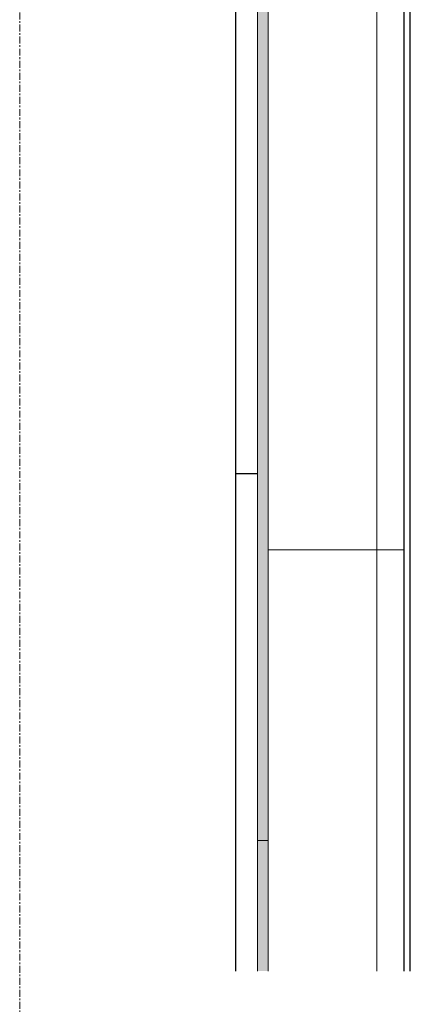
# Model space of a CAD drawing. Header units: millimetres. Extents: x 61846 to 198573, y 13020 to 52988.
# Tile 154 of 240: x 185738 to 186457, y 15518 to 17332. Entities that reach past the tile are written whole.
import ezdxf

# ---------------------------------------------------------------- set-up
doc = ezdxf.new("R2010")
doc.units = ezdxf.units.MM
doc.linetypes.add('Grid Line', pattern=[22.225, 12.7, -3.175, 3.175, -3.175])
for name, color, linetype, lineweight in [('A-COLS', 52, 'Continuous', 35), ('A-WALL', 113, 'Continuous', 25), ('I-WALL', 2, 'Continuous', 25), ('S-GRID', 1, 'Continuous', 18)]:
    doc.layers.add(name, color=color, linetype=linetype, lineweight=lineweight)

# ---------------------------------------------------------------- blocks, each defined once
blk = doc.blocks.new('28_PBT_SC_staal_IPE-profiel_S355_IPE330 1548780 - 28_PBT_SC_staal_IPE-profiel_S355_IPE330 1548780-337771-GZ lierenkamer 4')
at = {"layer": 'A-COLS', "color": 250, "lineweight": 25}
for p, q in [((-49552, 15579.3), (-49552, 19850)), ((-49540.5, 15579.3), (-49540.5, 19850))]:
    blk.add_line(p, q, dxfattribs=at)
blk = doc.blocks.new('TadP_A_CON_CONSTRUCTIE_rvt-6-GZ lierenkamer 4')
at = {"layer": 'I-WALL', "color": 10, "lineweight": 18}
for p, q in [((-49802, 20385), (-49802, 16355)), ((-49602, 16355), (-49602, 20385)), ((-49602, 16355), (-49802, 16355)), ((-49802, 16355), (-49802, 15579.3)), ((-49802, 16355), (-49602, 16355)), ((-49552, 16355), (-49602, 16355)), ((-49602, 15579.3), (-49602, 16355)), ((-49602, 16355), (-49552, 16355))]:
    blk.add_line(p, q, dxfattribs=at)
at = {"layer": 'A-COLS', "color": 10, "lineweight": 18}
blk.add_blockref('28_PBT_SC_staal_IPE-profiel_S355_IPE330 1548780 - 28_PBT_SC_staal_IPE-profiel_S355_IPE330 1548780-337771-GZ lierenkamer 4', (0, 0), dxfattribs=at)
blk = doc.blocks.new('21_NOAHH_Wand_Wand-x 1960199 - 21_NOAHH_Wand_Wand-x 1960199-114207-GZ lierenkamer 4')
at = {"layer": 'A-WALL', "lineweight": 13}
blk.add_hatch(color=9, dxfattribs=at).paths.add_polyline_path([(-49822, 15579.3), (-49802, 15579.3), (-49802, 15820), (-49822, 15820)])
at = {"layer": 'A-WALL', "color": 130, "lineweight": 13}
for p, q in [((-49802, 15820), (-49822, 15820)), ((-49822, 15820), (-49822, 15579.3)), ((-49802, 15579.3), (-49802, 15820))]:
    blk.add_line(p, q, dxfattribs=at)
blk = doc.blocks.new('21_NOAHH_Wand_Wand-x 2552963 - 21_NOAHH_Wand_Wand-x 2552963-147950-GZ lierenkamer 4')
at = {"layer": 'A-WALL', "lineweight": 13}
blk.add_hatch(color=9, dxfattribs=at).paths.add_polyline_path([(-49802.002644, 15820), (-49802.002644, 20385), (-49822.002644, 20385), (-49822.002644, 15820)])
at = {"layer": 'A-WALL', "color": 130, "lineweight": 13}
for p, q in [((-49822.002644, 20385), (-49822.002644, 15820)), ((-49802.002644, 15820), (-49802.002644, 20385)), ((-49822.002644, 15820), (-49802.002644, 15820))]:
    blk.add_line(p, q, dxfattribs=at)
blk = doc.blocks.new('Pinnacles steenstrip dik 430mm 430 x 40 2607021 - Pinnacles steenstrip dik 430mm 430 x 40 2607021-231459-GZ lierenkamer 4')
at = {"layer": 'A-COLS', "color": 250, "lineweight": 25}
for p, q in [((-49862, 16495), (-49862, 20385)), ((-49822, 16495), (-49862, 16495))]:
    blk.add_line(p, q, dxfattribs=at)
blk = doc.blocks.new('Pinnacles steenstrip dik 320mm 320 x 40 2084572 - Pinnacles steenstrip dik 320mm 320 x 40 2084572-223845-GZ lierenkamer 4')
at = {"layer": 'A-COLS', "color": 250, "lineweight": 25}
blk.add_line((-49862, 15579.3), (-49862, 16495), dxfattribs=at)
blk = doc.blocks.new('TadP_A_BWK_BOUWKUNDE_rvt-6-GZ lierenkamer 4')
at = {"layer": 'A-COLS', "color": 250, "lineweight": 25}
for name in ['Pinnacles steenstrip dik 430mm 430 x 40 2607021 - Pinnacles steenstrip dik 430mm 430 x 40 2607021-231459-GZ lierenkamer 4', 'Pinnacles steenstrip dik 320mm 320 x 40 2084572 - Pinnacles steenstrip dik 320mm 320 x 40 2084572-223845-GZ lierenkamer 4']:
    blk.add_blockref(name, (0, 0), dxfattribs=at)
at = {"layer": 'A-WALL', "color": 250, "lineweight": 25}
for name in ['21_NOAHH_Wand_Wand-x 2552963 - 21_NOAHH_Wand_Wand-x 2552963-147950-GZ lierenkamer 4', '21_NOAHH_Wand_Wand-x 1960199 - 21_NOAHH_Wand_Wand-x 1960199-114207-GZ lierenkamer 4']:
    blk.add_blockref(name, (0, 0), dxfattribs=at)

msp = doc.modelspace()

# ---------------------------------------------------------------- linework, layer by layer
at = {"layer": 'S-GRID', "linetype": 'Grid Line'}
msp.add_line((185737.8, 13020.4), (185737.8, 28603), dxfattribs=at)

# ---------------------------------------------------------------- block references
at = {"color": 210, "lineweight": 5}
for name in ['TadP_A_BWK_BOUWKUNDE_rvt-6-GZ lierenkamer 4', 'TadP_A_CON_CONSTRUCTIE_rvt-6-GZ lierenkamer 4']:
    msp.add_blockref(name, (235997.8, 0), dxfattribs=at)

doc.saveas('drawing.dxf')
